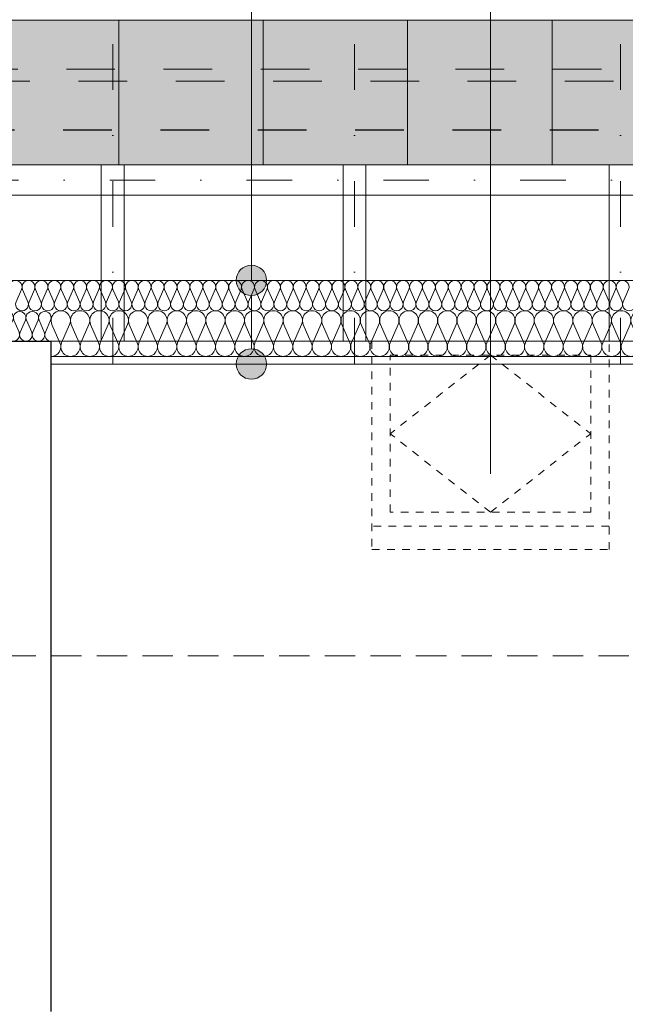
# Model space of a CAD drawing. Extents: x -613240 to -325500, y -25863 to 152403.
# Tile 215 of 254: x -419758 to -417766, y 106217 to 109455. Entities that reach past the tile are written whole.
import ezdxf

# ---------------------------------------------------------------- set-up
doc = ezdxf.new("R2010")
doc.units = 0
doc.header["$MEASUREMENT"] = 0
for name, pattern in [('Dot & Dashed', [450, 150, -150, 0, -150]), ('Hidden Line', [50, 25, -25]), ('Krawędzie ukryte', [150, 100, -50]), ('Przerywana', [320, 160, -160])]:
    doc.linetypes.add(name, pattern=pattern)
for name, color, linetype, lineweight, true_color in [('Arch dachowki_Nr_Pióra__81', 7, 'Continuous', 9, 0x6a6a6a), ('Arch ocieplenie_Nr_Pióra__44', 7, 'Continuous', 13, 0x029e21), ('Arch wykończenie_Nr_Pióra__3', 7, 'Continuous', 18, 0xff6600), ('Arch wykończenie_Nr_Pióra__4', 7, 'Continuous', 13, 0x029e21), ('arch wypelnienia_Nr_Pióra__2', 7, 'Continuous', 13, 0x7f7f7f), ('Inwent Izolacje_Nr_Pióra__44', 7, 'Continuous', 13, 0x029e21), ('INWENT KONST. DREWNIANA_Nr_Pióra__2', 7, 'Continuous', 13, 0x7f7f7f), ('INWENT.ŚCIANY_Nr_Pióra__2', 7, 'Continuous', 13, 0x7f7f7f)]:
    doc.layers.add(name, color=color, linetype=linetype, lineweight=lineweight, true_color=true_color)
for name, color, linetype in [('Arch ocieplenie', 7, 'Continuous'), ('Arch opisy', 7, 'Continuous'), ('Inwent Izolacje', 7, 'Continuous')]:
    doc.layers.add(name, color=color, linetype=linetype)
for name, color, linetype, lineweight in [('Arch okna_Nr_Pióra__41', 7, 'Continuous', 15), ('Arch opisy okien_Nr_Pióra__21', 7, 'Continuous', 9), ('Arch opisy_Nr_Pióra__21', 7, 'Continuous', 9), ('INWENT DACH_Nr_Pióra__21', 7, 'Continuous', 9), ('INWENT KONST. DREWNIANA_Nr_Pióra__21', 7, 'Continuous', 9), ('INWENT.ŚCIANY_Nr_Pióra__1', 7, 'Continuous', 25), ('INWENT.ŚCIANY_Nr_Pióra__21', 7, 'Continuous', 9), ('Istniejące stropy_Nr_Pióra__5', 7, 'Continuous', 13)]:
    doc.layers.add(name, color=color, linetype=linetype, lineweight=lineweight)

# ---------------------------------------------------------------- blocks, each defined once
blk = doc.blocks.new('Izolacja cieplna 14_219', base_point=(-419654.9, 108347.6))
at = {"layer": 'Arch ocieplenie_Nr_Pióra__44', "linetype": 'Continuous'}
for p, q in [((-419652.3, 108452.9), (-419625.8, 108392.3)), ((-419620.5, 108392.3), (-419594, 108452.9)), ((-419588.7, 108452.9), (-419562.3, 108392.3)), ((-419556.9, 108392.3), (-419530.5, 108452.9)), ((-419525.1, 108452.9), (-419498.7, 108392.3)), ((-419493.3, 108392.3), (-419466.9, 108452.9)), ((-419461.6, 108452.9), (-419435.1, 108392.3)), ((-419429.8, 108392.3), (-419403.3, 108452.9)), ((-419398, 108452.9), (-419371.5, 108392.3)), ((-419366.2, 108392.3), (-419339.8, 108452.9)), ((-419334.4, 108452.9), (-419308, 108392.3)), ((-419302.6, 108392.3), (-419276.2, 108452.9)), ((-419270.8, 108452.9), (-419244.4, 108392.3)), ((-419239.1, 108392.3), (-419212.6, 108452.9)), ((-419207.3, 108452.9), (-419180.8, 108392.3)), ((-419175.5, 108392.3), (-419149, 108452.9)), ((-419143.7, 108452.9), (-419117.3, 108392.3)), ((-419111.9, 108392.3), (-419085.5, 108452.9)), ((-419080.1, 108452.9), (-419053.7, 108392.3)), ((-419048.3, 108392.3), (-419021.9, 108452.9)), ((-419016.6, 108452.9), (-418990.1, 108392.3)), ((-418984.8, 108392.3), (-418958.3, 108452.9)), ((-418953, 108452.9), (-418926.5, 108392.3)), ((-418921.2, 108392.3), (-418894.8, 108452.9)), ((-418889.4, 108452.9), (-418863, 108392.3)), ((-418857.6, 108392.3), (-418831.2, 108452.9)), ((-418825.8, 108452.9), (-418799.4, 108392.3)), ((-418794.1, 108392.3), (-418767.6, 108452.9)), ((-418762.3, 108452.9), (-418735.8, 108392.3)), ((-418730.5, 108392.3), (-418704, 108452.9)), ((-418698.7, 108452.9), (-418672.3, 108392.3)), ((-418666.9, 108392.3), (-418640.5, 108452.9)), ((-418635.1, 108452.9), (-418608.7, 108392.3)), ((-418603.3, 108392.3), (-418576.9, 108452.9)), ((-418571.6, 108452.9), (-418545.1, 108392.3)), ((-418539.8, 108392.3), (-418513.3, 108452.9)), ((-418508, 108452.9), (-418481.5, 108392.3)), ((-418476.2, 108392.3), (-418449.8, 108452.9)), ((-418444.4, 108452.9), (-418418, 108392.3)), ((-418412.6, 108392.3), (-418386.2, 108452.9)), ((-418380.8, 108452.9), (-418354.4, 108392.3)), ((-418349.1, 108392.3), (-418322.6, 108452.9)), ((-418317.3, 108452.9), (-418290.8, 108392.3)), ((-418285.5, 108392.3), (-418259, 108452.9)), ((-418253.7, 108452.9), (-418227.3, 108392.3)), ((-418221.9, 108392.3), (-418195.5, 108452.9)), ((-418190.1, 108452.9), (-418163.7, 108392.3)), ((-418158.3, 108392.3), (-418131.9, 108452.9)), ((-418126.6, 108452.9), (-418100.1, 108392.3)), ((-418094.8, 108392.3), (-418068.3, 108452.9)), ((-418063, 108452.9), (-418036.5, 108392.3)), ((-418031.2, 108392.3), (-418004.8, 108452.9)), ((-417999.4, 108452.9), (-417973, 108392.3)), ((-417967.6, 108392.3), (-417941.2, 108452.9)), ((-417935.8, 108452.9), (-417909.4, 108392.3)), ((-417904.1, 108392.3), (-417877.6, 108452.9)), ((-417872.3, 108452.9), (-417845.8, 108392.3)), ((-417840.5, 108392.3), (-417814, 108452.9)), ((-417808.7, 108452.9), (-417782.3, 108392.3)), ((-417776.9, 108392.3), (-417750.5, 108452.9)), ((-417745.1, 108452.9), (-417718.7, 108392.3)), ((-417713.3, 108392.3), (-417686.9, 108452.9)), ((-417681.6, 108452.9), (-417655.1, 108392.3)), ((-417649.8, 108392.3), (-417623.3, 108452.9)), ((-417618, 108452.9), (-417591.5, 108392.3)), ((-417586.2, 108392.3), (-417559.8, 108452.9)), ((-417554.4, 108452.9), (-417528, 108392.3)), ((-417522.6, 108392.3), (-417496.2, 108452.9)), ((-417490.8, 108452.9), (-417464.4, 108392.3)), ((-417459.1, 108392.3), (-417432.6, 108452.9)), ((-417427.3, 108452.9), (-417400.8, 108392.3)), ((-417395.5, 108392.3), (-417369, 108452.9)), ((-417363.7, 108452.9), (-417337.3, 108392.3)), ((-417331.9, 108392.3), (-417305.5, 108452.9)), ((-417300.1, 108452.9), (-417273.7, 108392.3)), ((-417268.3, 108392.3), (-417241.9, 108452.9)), ((-417236.6, 108452.9), (-417210.1, 108392.3)), ((-417204.8, 108392.3), (-417178.3, 108452.9)), ((-417173, 108452.9), (-417146.5, 108392.3)), ((-417141.2, 108392.3), (-417114.8, 108452.9)), ((-417109.4, 108452.9), (-417083, 108392.3)), ((-417077.6, 108392.3), (-417051.2, 108452.9)), ((-417045.8, 108452.9), (-417019.4, 108392.3)), ((-417014.1, 108392.3), (-416987.6, 108452.9)), ((-416982.3, 108452.9), (-416955.8, 108392.3)), ((-416950.5, 108392.3), (-416924, 108452.9)), ((-416918.7, 108452.9), (-416892.3, 108392.3)), ((-416886.9, 108392.3), (-416860.5, 108452.9)), ((-416855.1, 108452.9), (-416828.7, 108392.3)), ((-416823.3, 108392.3), (-416796.9, 108452.9)), ((-416791.6, 108452.9), (-416765.1, 108392.3)), ((-416759.8, 108392.3), (-416733.3, 108452.9)), ((-416728, 108452.9), (-416701.5, 108392.3)), ((-416696.2, 108392.3), (-416669.8, 108452.9)), ((-416664.4, 108452.9), (-416638, 108392.3)), ((-416632.6, 108392.3), (-416606.2, 108452.9)), ((-416600.8, 108452.9), (-416574.4, 108392.3)), ((-416569.1, 108392.3), (-416542.6, 108452.9)), ((-416537.3, 108452.9), (-416510.8, 108392.3)), ((-416505.5, 108392.3), (-416479, 108452.9)), ((-416473.7, 108452.9), (-416447.3, 108392.3)), ((-416441.9, 108392.3), (-416415.5, 108452.9)), ((-416410.1, 108452.9), (-416383.7, 108392.3)), ((-416378.3, 108392.3), (-416351.9, 108452.9)), ((-416346.6, 108452.9), (-416320.1, 108392.3)), ((-416314.8, 108392.3), (-416288.3, 108452.9)), ((-416283, 108452.9), (-416256.5, 108392.3)), ((-416251.2, 108392.3), (-416224.8, 108452.9)), ((-416219.4, 108452.9), (-416193, 108392.3)), ((-416187.6, 108392.3), (-416161.2, 108452.9)), ((-416155.8, 108452.9), (-416129.4, 108392.3)), ((-416124.1, 108392.3), (-416097.6, 108452.9)), ((-416092.3, 108452.9), (-416065.8, 108392.3)), ((-416060.5, 108392.3), (-416034, 108452.9)), ((-416028.7, 108452.9), (-416002.3, 108392.3)), ((-415996.9, 108392.3), (-415970.5, 108452.9)), ((-415965.1, 108452.9), (-415938.7, 108392.3)), ((-415933.3, 108392.3), (-415906.9, 108452.9)), ((-415901.6, 108452.9), (-415875.1, 108392.3)), ((-415869.8, 108392.3), (-415843.3, 108452.9)), ((-415838, 108452.9), (-415811.5, 108392.3)), ((-415806.2, 108392.3), (-415779.8, 108452.9)), ((-415774.4, 108452.9), (-415748, 108392.3)), ((-415742.6, 108392.3), (-415716.2, 108452.9)), ((-415710.8, 108452.9), (-415684.4, 108392.3)), ((-415679.1, 108392.3), (-415652.6, 108452.9)), ((-415647.3, 108452.9), (-415620.8, 108392.3)), ((-415615.5, 108392.3), (-415589, 108452.9)), ((-415583.7, 108452.9), (-415557.3, 108392.3)), ((-415551.9, 108392.3), (-415525.5, 108452.9)), ((-415520.1, 108452.9), (-415493.7, 108392.3)), ((-415488.3, 108392.3), (-415461.9, 108452.9)), ((-415456.6, 108452.9), (-415430.1, 108392.3)), ((-415424.8, 108392.3), (-415398.3, 108452.9)), ((-415393, 108452.9), (-415366.5, 108392.3)), ((-415361.2, 108392.3), (-415334.8, 108452.9)), ((-415329.4, 108452.9), (-415303, 108392.3)), ((-415297.6, 108392.3), (-415271.2, 108452.9)), ((-415265.8, 108452.9), (-415239.4, 108392.3)), ((-415234.1, 108392.3), (-415207.6, 108452.9))]:
    blk.add_line(p, q, dxfattribs=at)
for centre, start_param, end_param in [((-419623.2, 108465.7), 4.299595, 8.266775), ((-419559.6, 108465.7), 4.299595, 8.266775), ((-419496, 108465.7), 4.299595, 8.266775), ((-419432.4, 108465.7), 4.299595, 8.266775), ((-419368.9, 108465.7), 4.299595, 8.266775), ((-419305.3, 108465.7), 4.299595, 8.266775), ((-419241.7, 108465.7), 4.299595, 8.266775), ((-419178.2, 108465.7), 4.299595, 8.266775), ((-419114.6, 108465.7), 4.299595, 8.266775), ((-419051, 108465.7), 4.299595, 8.266775), ((-418987.4, 108465.7), 4.299595, 8.266775), ((-418923.9, 108465.7), 4.299595, 8.266775), ((-418860.3, 108465.7), 4.299595, 8.266775), ((-418796.7, 108465.7), 4.299595, 8.266775), ((-418733.2, 108465.7), 4.299595, 8.266775), ((-418669.6, 108465.7), 4.299595, 8.266775), ((-418606, 108465.7), 4.299595, 8.266775), ((-418542.4, 108465.7), 4.299595, 8.266775), ((-418478.9, 108465.7), 4.299595, 8.266775), ((-418415.3, 108465.7), 4.299595, 8.266775), ((-418351.7, 108465.7), 4.299595, 8.266775), ((-418288.2, 108465.7), 4.299595, 8.266775), ((-418224.6, 108465.7), 4.299595, 8.266775), ((-418161, 108465.7), 4.299595, 8.266775), ((-418097.4, 108465.7), 4.299595, 8.266775), ((-418033.9, 108465.7), 4.299595, 8.266775), ((-417970.3, 108465.7), 4.299595, 8.266775), ((-417906.7, 108465.7), 4.299595, 8.266775), ((-417843.2, 108465.7), 4.299595, 8.266775), ((-417779.6, 108465.7), 4.299595, 8.266775), ((-417716, 108465.7), 4.299595, 8.266775), ((-417652.4, 108465.7), 4.299595, 8.266775), ((-417588.9, 108465.7), 4.299595, 8.266775), ((-417525.3, 108465.7), 4.299595, 8.266775), ((-417461.7, 108465.7), 4.299595, 8.266775), ((-417398.2, 108465.7), 4.299595, 8.266775), ((-417334.6, 108465.7), 4.299595, 8.266775), ((-417271, 108465.7), 4.299595, 8.266775), ((-417207.4, 108465.7), 4.299595, 8.266775), ((-417143.9, 108465.7), 4.299595, 8.266775), ((-417080.3, 108465.7), 4.299595, 8.266775), ((-417016.7, 108465.7), 4.299595, 8.266775), ((-416953.2, 108465.7), 4.299595, 8.266775), ((-416889.6, 108465.7), 4.299595, 8.266775), ((-416826, 108465.7), 4.299595, 8.266775), ((-416762.4, 108465.7), 4.299595, 8.266775), ((-416698.9, 108465.7), 4.299595, 8.266775), ((-416635.3, 108465.7), 4.299595, 8.266775), ((-416571.7, 108465.7), 4.299595, 8.266775), ((-416508.2, 108465.7), 4.299595, 8.266775), ((-416444.6, 108465.7), 4.299595, 8.266775), ((-416381, 108465.7), 4.299595, 8.266775), ((-416317.4, 108465.7), 4.299595, 8.266775), ((-416253.9, 108465.7), 4.299595, 8.266775), ((-416190.3, 108465.7), 4.299595, 8.266775), ((-416126.7, 108465.7), 4.299595, 8.266775), ((-416063.2, 108465.7), 4.299595, 8.266775), ((-415999.6, 108465.7), 4.299595, 8.266775), ((-415936, 108465.7), 4.299595, 8.266775), ((-415872.4, 108465.7), 4.299595, 8.266775), ((-415808.9, 108465.7), 4.299595, 8.266775), ((-415745.3, 108465.7), 4.299595, 8.266775), ((-415681.7, 108465.7), 4.299595, 8.266775), ((-415618.2, 108465.7), 4.299595, 8.266775), ((-415554.6, 108465.7), 4.299595, 8.266775), ((-415491, 108465.7), 4.299595, 8.266775), ((-415427.4, 108465.7), 4.299595, 8.266775), ((-415363.9, 108465.7), 4.299595, 8.266775), ((-415300.3, 108465.7), 4.299595, 8.266775), ((-415236.7, 108465.7), 4.299595, 8.266775), ((-419654.9, 108379.5), 3.141593, 5.125182), ((-419591.4, 108379.5), 1.158004, 5.125183), ((-419527.8, 108379.5), 1.158004, 5.125183), ((-419464.2, 108379.5), 1.158004, 5.125183), ((-419400.7, 108379.5), 1.158004, 5.125183), ((-419337.1, 108379.5), 1.158004, 5.125183), ((-419273.5, 108379.5), 1.158004, 5.125183), ((-419209.9, 108379.5), 1.158004, 5.125183), ((-419146.4, 108379.5), 1.158004, 5.125183), ((-419082.8, 108379.5), 1.158004, 5.125183), ((-419019.2, 108379.5), 1.158004, 5.125183), ((-418955.7, 108379.5), 1.158004, 5.125183), ((-418892.1, 108379.5), 1.158004, 5.125183), ((-418828.5, 108379.5), 1.158004, 5.125183), ((-418764.9, 108379.5), 1.158004, 5.125183), ((-418701.4, 108379.5), 1.158004, 5.125183), ((-418637.8, 108379.5), 1.158004, 5.125183), ((-418574.2, 108379.5), 1.158004, 5.125183), ((-418510.7, 108379.5), 1.158004, 5.125183), ((-418447.1, 108379.5), 1.158004, 5.125183), ((-418383.5, 108379.5), 1.158004, 5.125183), ((-418319.9, 108379.5), 1.158004, 5.125183), ((-418256.4, 108379.5), 1.158004, 5.125183), ((-418192.8, 108379.5), 1.158004, 5.125183), ((-418129.2, 108379.5), 1.158004, 5.125183), ((-418065.7, 108379.5), 1.158004, 5.125183), ((-418002.1, 108379.5), 1.158004, 5.125183), ((-417938.5, 108379.5), 1.158004, 5.125183), ((-417874.9, 108379.5), 1.158004, 5.125183), ((-417811.4, 108379.5), 1.158004, 5.125183), ((-417747.8, 108379.5), 1.158004, 5.125183), ((-417684.2, 108379.5), 1.158004, 5.125183), ((-417620.7, 108379.5), 1.158004, 5.125183), ((-417557.1, 108379.5), 1.158004, 5.125183), ((-417493.5, 108379.5), 1.158004, 5.125183), ((-417429.9, 108379.5), 1.158004, 5.125183), ((-417366.4, 108379.5), 1.158004, 5.125183), ((-417302.8, 108379.5), 1.158004, 5.125183), ((-417239.2, 108379.5), 1.158004, 5.125183), ((-417175.7, 108379.5), 1.158004, 5.125183), ((-417112.1, 108379.5), 1.158004, 5.125183), ((-417048.5, 108379.5), 1.158004, 5.125183), ((-416984.9, 108379.5), 1.158004, 5.125183), ((-416921.4, 108379.5), 1.158004, 5.125183), ((-416857.8, 108379.5), 1.158004, 5.125183), ((-416794.2, 108379.5), 1.158004, 5.125183), ((-416730.7, 108379.5), 1.158004, 5.125183), ((-416667.1, 108379.5), 1.158004, 5.125183), ((-416603.5, 108379.5), 1.158004, 5.125183), ((-416539.9, 108379.5), 1.158004, 5.125183), ((-416476.4, 108379.5), 1.158004, 5.125183), ((-416412.8, 108379.5), 1.158004, 5.125183), ((-416349.2, 108379.5), 1.158004, 5.125183), ((-416285.7, 108379.5), 1.158004, 5.125183), ((-416222.1, 108379.5), 1.158004, 5.125183), ((-416158.5, 108379.5), 1.158004, 5.125183), ((-416094.9, 108379.5), 1.158004, 5.125183), ((-416031.4, 108379.5), 1.158004, 5.125183), ((-415967.8, 108379.5), 1.158004, 5.125183), ((-415904.2, 108379.5), 1.158004, 5.125183), ((-415840.7, 108379.5), 1.158004, 5.125183), ((-415777.1, 108379.5), 1.158004, 5.125183), ((-415713.5, 108379.5), 1.158004, 5.125183), ((-415649.9, 108379.5), 1.158004, 5.125183), ((-415586.4, 108379.5), 1.158004, 5.125183), ((-415522.8, 108379.5), 1.158004, 5.125183), ((-415459.2, 108379.5), 1.158004, 5.125183), ((-415395.7, 108379.5), 1.158004, 5.125183), ((-415332.1, 108379.5), 1.158004, 5.125183), ((-415268.5, 108379.5), 1.158004, 5.125183), ((-415204.9, 108379.5), 1.158004, 3.141593)]:
    blk.add_ellipse(centre, major_axis=(0, 31.9), ratio=0.996364, start_param=start_param, end_param=end_param, dxfattribs=at)
blk = doc.blocks.new('Izolacja cieplna 14_220', base_point=(-421534.9, 108497.6))
at = {"layer": 'Arch ocieplenie_Nr_Pióra__44', "linetype": 'Continuous'}
for p, q in [((-419770.1, 108527.4), (-419752.4, 108567.8)), ((-419748.9, 108567.8), (-419731.2, 108527.4)), ((-419727.6, 108527.4), (-419710, 108567.8)), ((-419706.4, 108567.8), (-419688.7, 108527.4)), ((-419685.1, 108527.4), (-419667.5, 108567.8)), ((-419663.9, 108567.8), (-419646.2, 108527.4)), ((-419642.7, 108527.4), (-419625, 108567.8)), ((-419621.4, 108567.8), (-419603.7, 108527.4)), ((-419600.2, 108527.4), (-419582.5, 108567.8)), ((-419578.9, 108567.8), (-419561.3, 108527.4)), ((-419557.7, 108527.4), (-419540, 108567.8)), ((-419536.5, 108567.8), (-419518.8, 108527.4)), ((-419515.2, 108527.4), (-419497.5, 108567.8)), ((-419494, 108567.8), (-419476.3, 108527.4)), ((-419472.7, 108527.4), (-419455.1, 108567.8)), ((-419451.5, 108567.8), (-419433.8, 108527.4)), ((-419430.2, 108527.4), (-419412.6, 108567.8)), ((-419409, 108567.8), (-419391.3, 108527.4)), ((-419387.8, 108527.4), (-419370.1, 108567.8)), ((-419366.5, 108567.8), (-419348.8, 108527.4)), ((-419345.3, 108527.4), (-419327.6, 108567.8)), ((-419324, 108567.8), (-419306.4, 108527.4)), ((-419302.8, 108527.4), (-419285.1, 108567.8)), ((-419281.6, 108567.8), (-419263.9, 108527.4)), ((-419260.3, 108527.4), (-419242.6, 108567.8)), ((-419239.1, 108567.8), (-419221.4, 108527.4)), ((-419217.8, 108527.4), (-419200.2, 108567.8)), ((-419196.6, 108567.8), (-419178.9, 108527.4)), ((-419175.3, 108527.4), (-419157.7, 108567.8)), ((-419154.1, 108567.8), (-419136.4, 108527.4)), ((-419132.9, 108527.4), (-419115.2, 108567.8)), ((-419111.6, 108567.8), (-419093.9, 108527.4)), ((-419090.4, 108527.4), (-419072.7, 108567.8)), ((-419069.1, 108567.8), (-419051.5, 108527.4)), ((-419047.9, 108527.4), (-419030.2, 108567.8)), ((-419026.7, 108567.8), (-419009, 108527.4)), ((-419005.4, 108527.4), (-418987.7, 108567.8)), ((-418984.2, 108567.8), (-418966.5, 108527.4)), ((-418962.9, 108527.4), (-418945.3, 108567.8)), ((-418941.7, 108567.8), (-418924, 108527.4)), ((-418920.4, 108527.4), (-418902.8, 108567.8)), ((-418899.2, 108567.8), (-418881.5, 108527.4)), ((-418878, 108527.4), (-418860.3, 108567.8)), ((-418856.7, 108567.8), (-418839, 108527.4)), ((-418835.5, 108527.4), (-418817.8, 108567.8)), ((-418814.2, 108567.8), (-418796.6, 108527.4)), ((-418793, 108527.4), (-418775.3, 108567.8)), ((-418771.8, 108567.8), (-418754.1, 108527.4)), ((-418750.5, 108527.4), (-418732.8, 108567.8)), ((-418729.3, 108567.8), (-418711.6, 108527.4)), ((-418708, 108527.4), (-418690.4, 108567.8)), ((-418686.8, 108567.8), (-418669.1, 108527.4)), ((-418665.5, 108527.4), (-418647.9, 108567.8)), ((-418644.3, 108567.8), (-418626.6, 108527.4)), ((-418623.1, 108527.4), (-418605.4, 108567.8)), ((-418601.8, 108567.8), (-418584.1, 108527.4)), ((-418580.6, 108527.4), (-418562.9, 108567.8)), ((-418559.3, 108567.8), (-418541.7, 108527.4)), ((-418538.1, 108527.4), (-418520.4, 108567.8)), ((-418516.9, 108567.8), (-418499.2, 108527.4)), ((-418495.6, 108527.4), (-418477.9, 108567.8)), ((-418474.4, 108567.8), (-418456.7, 108527.4)), ((-418453.1, 108527.4), (-418435.5, 108567.8)), ((-418431.9, 108567.8), (-418414.2, 108527.4)), ((-418410.6, 108527.4), (-418393, 108567.8)), ((-418389.4, 108567.8), (-418371.7, 108527.4)), ((-418368.2, 108527.4), (-418350.5, 108567.8)), ((-418346.9, 108567.8), (-418329.2, 108527.4)), ((-418325.7, 108527.4), (-418308, 108567.8)), ((-418304.4, 108567.8), (-418286.8, 108527.4)), ((-418283.2, 108527.4), (-418265.5, 108567.8)), ((-418262, 108567.8), (-418244.3, 108527.4)), ((-418240.7, 108527.4), (-418223, 108567.8)), ((-418219.5, 108567.8), (-418201.8, 108527.4)), ((-418198.2, 108527.4), (-418180.6, 108567.8)), ((-418177, 108567.8), (-418159.3, 108527.4)), ((-418155.7, 108527.4), (-418138.1, 108567.8)), ((-418134.5, 108567.8), (-418116.8, 108527.4)), ((-418113.3, 108527.4), (-418095.6, 108567.8)), ((-418092, 108567.8), (-418074.3, 108527.4)), ((-418070.8, 108527.4), (-418053.1, 108567.8)), ((-418049.5, 108567.8), (-418031.9, 108527.4)), ((-418028.3, 108527.4), (-418010.6, 108567.8)), ((-418007.1, 108567.8), (-417989.4, 108527.4)), ((-417985.8, 108527.4), (-417968.1, 108567.8)), ((-417964.6, 108567.8), (-417946.9, 108527.4)), ((-417943.3, 108527.4), (-417925.7, 108567.8)), ((-417922.1, 108567.8), (-417904.4, 108527.4)), ((-417900.8, 108527.4), (-417883.2, 108567.8)), ((-417879.6, 108567.8), (-417861.9, 108527.4)), ((-417858.4, 108527.4), (-417840.7, 108567.8)), ((-417837.1, 108567.8), (-417819.4, 108527.4)), ((-417815.9, 108527.4), (-417798.2, 108567.8)), ((-417794.6, 108567.8), (-417777, 108527.4)), ((-417773.4, 108527.4), (-417755.7, 108567.8))]:
    blk.add_line(p, q, dxfattribs=at)
for centre, start_param, end_param in [((-419771.9, 108576.3), 4.299595, 8.266775), ((-419729.4, 108576.3), 4.299595, 8.266775), ((-419686.9, 108576.3), 4.299595, 8.266775), ((-419644.4, 108576.3), 4.299595, 8.266775), ((-419602, 108576.3), 4.299595, 8.266775), ((-419559.5, 108576.3), 4.299595, 8.266775), ((-419517, 108576.3), 4.299595, 8.266775), ((-419474.5, 108576.3), 4.299595, 8.266775), ((-419432, 108576.3), 4.299595, 8.266775), ((-419389.5, 108576.3), 4.299595, 8.266775), ((-419347.1, 108576.3), 4.299595, 8.266775), ((-419304.6, 108576.3), 4.299595, 8.266775), ((-419262.1, 108576.3), 4.299595, 8.266775), ((-419219.6, 108576.3), 4.299595, 8.266775), ((-419177.1, 108576.3), 4.299595, 8.266775), ((-419134.6, 108576.3), 4.299595, 8.266775), ((-419092.2, 108576.3), 4.299595, 8.266775), ((-419049.7, 108576.3), 4.299595, 8.266775), ((-419007.2, 108576.3), 4.299595, 8.266775), ((-418964.7, 108576.3), 4.299595, 8.266775), ((-418922.2, 108576.3), 4.299595, 8.266775), ((-418879.7, 108576.3), 4.299595, 8.266775), ((-418837.3, 108576.3), 4.299595, 8.266775), ((-418794.8, 108576.3), 4.299595, 8.266775), ((-418752.3, 108576.3), 4.299595, 8.266775), ((-418709.8, 108576.3), 4.299595, 8.266775), ((-418667.3, 108576.3), 4.299595, 8.266775), ((-418624.8, 108576.3), 4.299595, 8.266775), ((-418582.4, 108576.3), 4.299595, 8.266775), ((-418539.9, 108576.3), 4.299595, 8.266775), ((-418497.4, 108576.3), 4.299595, 8.266775), ((-418454.9, 108576.3), 4.299595, 8.266775), ((-418412.4, 108576.3), 4.299595, 8.266775), ((-418369.9, 108576.3), 4.299595, 8.266775), ((-418327.5, 108576.3), 4.299595, 8.266775), ((-418285, 108576.3), 4.299595, 8.266775), ((-418242.5, 108576.3), 4.299595, 8.266775), ((-418200, 108576.3), 4.299595, 8.266775), ((-418157.5, 108576.3), 4.299595, 8.266775), ((-418115, 108576.3), 4.299595, 8.266775), ((-418072.6, 108576.3), 4.299595, 8.266775), ((-418030.1, 108576.3), 4.299595, 8.266775), ((-417987.6, 108576.3), 4.299595, 8.266775), ((-417945.1, 108576.3), 4.299595, 8.266775), ((-417902.6, 108576.3), 4.299595, 8.266775), ((-417860.1, 108576.3), 4.299595, 8.266775), ((-417817.7, 108576.3), 4.299595, 8.266775), ((-417775.2, 108576.3), 4.299595, 8.266775), ((-419750.7, 108518.9), 1.158004, 5.125183), ((-419708.2, 108518.9), 1.158004, 5.125183), ((-419665.7, 108518.9), 1.158004, 5.125183), ((-419623.2, 108518.9), 1.158004, 5.125183), ((-419580.7, 108518.9), 1.158004, 5.125183), ((-419538.2, 108518.9), 1.158004, 5.125183), ((-419495.8, 108518.9), 1.158004, 5.125183), ((-419453.3, 108518.9), 1.158004, 5.125183), ((-419410.8, 108518.9), 1.158004, 5.125183), ((-419368.3, 108518.9), 1.158004, 5.125183), ((-419325.8, 108518.9), 1.158004, 5.125183), ((-419283.3, 108518.9), 1.158004, 5.125183), ((-419240.9, 108518.9), 1.158004, 5.125183), ((-419198.4, 108518.9), 1.158004, 5.125183), ((-419155.9, 108518.9), 1.158004, 5.125183), ((-419113.4, 108518.9), 1.158004, 5.125183), ((-419070.9, 108518.9), 1.158004, 5.125183), ((-419028.4, 108518.9), 1.158004, 5.125183), ((-418986, 108518.9), 1.158004, 5.125183), ((-418943.5, 108518.9), 1.158004, 5.125183), ((-418901, 108518.9), 1.158004, 5.125183), ((-418858.5, 108518.9), 1.158004, 5.125183), ((-418816, 108518.9), 1.158004, 5.125183), ((-418773.5, 108518.9), 1.158004, 5.125183), ((-418731.1, 108518.9), 1.158004, 5.125183), ((-418688.6, 108518.9), 1.158004, 5.125183), ((-418646.1, 108518.9), 1.158004, 5.125183), ((-418603.6, 108518.9), 1.158004, 5.125183), ((-418561.1, 108518.9), 1.158004, 5.125183), ((-418518.6, 108518.9), 1.158004, 5.125183), ((-418476.2, 108518.9), 1.158004, 5.125183), ((-418433.7, 108518.9), 1.158004, 5.125183), ((-418391.2, 108518.9), 1.158004, 5.125183), ((-418348.7, 108518.9), 1.158004, 5.125183), ((-418306.2, 108518.9), 1.158004, 5.125183), ((-418263.7, 108518.9), 1.158004, 5.125183), ((-418221.3, 108518.9), 1.158004, 5.125183), ((-418178.8, 108518.9), 1.158004, 5.125183), ((-418136.3, 108518.9), 1.158004, 5.125183), ((-418093.8, 108518.9), 1.158004, 5.125183), ((-418051.3, 108518.9), 1.158004, 5.125183), ((-418008.8, 108518.9), 1.158004, 5.125183), ((-417966.4, 108518.9), 1.158004, 5.125183), ((-417923.9, 108518.9), 1.158004, 5.125183), ((-417881.4, 108518.9), 1.158004, 5.125183), ((-417838.9, 108518.9), 1.158004, 5.125183), ((-417796.4, 108518.9), 1.158004, 5.125183), ((-417753.9, 108518.9), 1.158004, 5.125183)]:
    blk.add_ellipse(centre, major_axis=(0, 21.3), ratio=0.998768, start_param=start_param, end_param=end_param, dxfattribs=at)
blk = doc.blocks.new('Izolacja cieplna 14_353', base_point=(-419944.9, 108397.6))
at = {"layer": 'Inwent Izolacje_Nr_Pióra__44', "linetype": 'Continuous'}
for p, q in [((-419943.2, 108466.5), (-419926, 108426.9)), ((-419922.5, 108426.9), (-419905.3, 108466.5)), ((-419901.8, 108466.5), (-419884.5, 108426.9)), ((-419881.1, 108426.9), (-419863.8, 108466.5)), ((-419860.3, 108466.5), (-419843.1, 108426.9)), ((-419839.6, 108426.9), (-419822.4, 108466.5)), ((-419818.9, 108466.5), (-419801.7, 108426.9)), ((-419798.2, 108426.9), (-419781, 108466.5)), ((-419777.5, 108466.5), (-419760.3, 108426.9)), ((-419756.8, 108426.9), (-419739.5, 108466.5)), ((-419736.1, 108466.5), (-419718.8, 108426.9)), ((-419715.4, 108426.9), (-419698.1, 108466.5)), ((-419694.6, 108466.5), (-419677.4, 108426.9)), ((-419673.9, 108426.9), (-419656.7, 108466.5))]:
    blk.add_line(p, q, dxfattribs=at)
for centre, start_param, end_param in [((-419924.2, 108474.9), 4.299595, 8.266775), ((-419882.8, 108474.9), 4.299595, 8.266775), ((-419841.4, 108474.9), 4.299595, 8.266775), ((-419799.9, 108474.9), 4.299595, 8.266775), ((-419758.5, 108474.9), 4.299595, 8.266775), ((-419717.1, 108474.9), 4.299595, 8.266775), ((-419675.7, 108474.9), 4.299595, 8.266775), ((-419944.9, 108418.5), 3.141593, 5.125182), ((-419903.5, 108418.5), 1.158004, 5.125183), ((-419862.1, 108418.5), 1.158004, 5.125183), ((-419820.7, 108418.5), 1.158004, 5.125183), ((-419779.2, 108418.5), 1.158004, 5.125183), ((-419737.8, 108418.5), 1.158004, 5.125183), ((-419696.4, 108418.5), 1.158004, 5.125183), ((-419654.9, 108418.5), 1.158004, 3.141593)]:
    blk.add_ellipse(centre, major_axis=(0, 20.9), ratio=0.992431, start_param=start_param, end_param=end_param, dxfattribs=at)
blk = doc.blocks.new('Linia_176', base_point=(-418996.2, 108597.6))
at = {"layer": 'Arch opisy_Nr_Pióra__21', "linetype": 'Continuous'}
blk.add_line((-418996.2, 108597.6), (-418996.2, 109871.8), dxfattribs=at)
blk.add_circle((-418996.2, 110171.8), 300, dxfattribs=at)
blk = doc.blocks.new('Linia_177', base_point=(-418996.2, 108322.6))
at = {"layer": 'Arch opisy_Nr_Pióra__21', "linetype": 'Continuous'}
for points in [[(-418946.2, 108597.6), (-418950, 108616.7), (-418960.8, 108633), (-418977, 108643.8), (-418996.2, 108647.6), (-419015.3, 108643.8), (-419031.5, 108633), (-419042.4, 108616.7), (-419046.2, 108597.6), (-419042.4, 108578.5), (-419031.5, 108562.3), (-419015.3, 108551.4), (-418996.2, 108547.6), (-418977, 108551.4), (-418960.8, 108562.3), (-418950, 108578.5)], [(-418946.2, 108322.6), (-418950, 108341.7), (-418960.8, 108358), (-418977, 108368.8), (-418996.2, 108372.6), (-419015.3, 108368.8), (-419031.5, 108358), (-419042.4, 108341.7), (-419046.2, 108322.6), (-419042.4, 108303.5), (-419031.5, 108287.3), (-419015.3, 108276.4), (-418996.2, 108272.6), (-418977, 108276.4), (-418960.8, 108287.3), (-418950, 108303.5)]]:
    blk.add_hatch(color=256, dxfattribs=at).paths.add_polyline_path(points, flags=0)
blk.add_line((-418996.2, 108372.6), (-418996.2, 108547.6), dxfattribs=at)
for centre in [(-418996.2, 108597.6), (-418996.2, 108322.6)]:
    blk.add_circle(centre, 50, dxfattribs=at)

msp = doc.modelspace()

# ---------------------------------------------------------------- hatches: boundary and pattern name
at = {"layer": 'arch wypelnienia_Nr_Pióra__2', "linetype": 'Continuous', "lineweight": 0, "true_color": 0x3f3f3f}
msp.add_hatch(color=250, dxfattribs=at).paths.add_polyline_path([(-414324.9, 108977.6), (-430714.9, 108977.6), (-430714.9, 109453.8), (-414324.9, 109453.8)], flags=0)

# ---------------------------------------------------------------- linework, layer by layer
at = {"layer": 'Arch dachowki_Nr_Pióra__81', "linetype": 'Continuous'}
for p, q in [((-419432.4, 108977.6), (-419432.4, 109453.8)), ((-418957.4, 108977.6), (-418957.4, 109453.8)), ((-418482.4, 108977.6), (-418482.4, 109453.8)), ((-418007.4, 108977.6), (-418007.4, 109453.8))]:
    msp.add_line(p, q, dxfattribs=at)
at = {"layer": 'Arch okna_Nr_Pióra__41', "linetype": 'Hidden Line'}
for p, q in [((-417819.9, 108397.6), (-418599.9, 108397.6)), ((-418599.9, 108397.6), (-418599.9, 107712.1)), ((-417819.9, 107712.1), (-417819.9, 108397.6)), ((-418539.9, 107835.2), (-418539.9, 108351.6)), ((-418539.9, 108351.6), (-417879.9, 108351.6)), ((-418209.9, 108351.6), (-418539.9, 108093.4)), ((-418209.9, 108351.6), (-417879.9, 108093.4)), ((-417879.9, 108351.6), (-417879.9, 107835.2)), ((-418209.9, 107835.2), (-418539.9, 108093.4)), ((-418209.9, 107835.2), (-417879.9, 108093.4)), ((-417879.9, 107835.2), (-418539.9, 107835.2)), ((-417819.9, 107789.3), (-418599.9, 107789.3)), ((-418599.9, 107712.1), (-417819.9, 107712.1))]:
    msp.add_line(p, q, dxfattribs=at)
at = {"layer": 'Arch opisy okien_Nr_Pióra__21', "linetype": 'Continuous'}
msp.add_line((-418209.9, 107961.2), (-418209.9, 110492.6), dxfattribs=at)
at = {"layer": 'Arch wykończenie_Nr_Pióra__3', "linetype": 'Przerywana'}
msp.add_line((-430484.9, 109292.6), (-414514.9, 109292.6), dxfattribs=at)
at = {"layer": 'Arch wykończenie_Nr_Pióra__4', "linetype": 'Continuous'}
msp.add_line((-415254.9, 108597.6), (-421534.9, 108597.6), dxfattribs=at)
at = {"layer": 'INWENT DACH_Nr_Pióra__21', "linetype": 'Continuous'}
msp.add_line((-414324.9, 109453.8), (-430714.9, 109453.8), dxfattribs=at)
at = {"layer": 'INWENT KONST. DREWNIANA_Nr_Pióra__2', "linetype": 'Continuous'}
for p, q in [((-419489.9, 108977.6), (-419489.9, 108397.6)), ((-419414.9, 108977.6), (-419414.9, 108397.6)), ((-418694.9, 108977.6), (-418694.9, 108397.6)), ((-418619.9, 108977.6), (-418619.9, 108397.6)), ((-417819.9, 108977.6), (-417819.9, 108397.6))]:
    msp.add_line(p, q, dxfattribs=at)
at = {"layer": 'INWENT KONST. DREWNIANA_Nr_Pióra__21', "linetype": 'Dot & Dashed'}
for p, q in [((-419452.4, 109374.2), (-419452.4, 108322.6)), ((-418657.4, 109374.2), (-418657.4, 108322.6)), ((-417782.4, 109374.2), (-417782.4, 108322.6)), ((-430714.9, 108927.6), (-414324.9, 108927.6)), ((-430714.9, 108927.6), (-414324.9, 108927.6))]:
    msp.add_line(p, q, dxfattribs=at)
at = {"layer": 'INWENT KONST. DREWNIANA_Nr_Pióra__21', "linetype": 'Continuous'}
for p, q in [((-414324.9, 108977.6), (-430714.9, 108977.6)), ((-414324.9, 108877.6), (-430714.9, 108877.6))]:
    msp.add_line(p, q, dxfattribs=at)
at = {"layer": 'INWENT.ŚCIANY_Nr_Pióra__1', "linetype": 'Przerywana'}
msp.add_line((-429854.9, 109092.6), (-415204.9, 109092.6), dxfattribs=at)
at = {"layer": 'INWENT.ŚCIANY_Nr_Pióra__1', "linetype": 'Continuous'}
for p in [(-419944.9, 108397.6), (-419654.9, 106192.6)]:
    msp.add_line(p, (-419654.9, 108397.6), dxfattribs=at)
at = {"layer": 'INWENT.ŚCIANY_Nr_Pióra__2', "linetype": 'Przerywana'}
msp.add_line((-430444.9, 109252.6), (-414594.9, 109252.6), dxfattribs=at)
at = {"layer": 'INWENT.ŚCIANY_Nr_Pióra__21', "linetype": 'Continuous'}
for p, q in [((-419654.9, 108397.6), (-415204.9, 108397.6)), ((-419654.9, 108347.6), (-415204.9, 108347.6)), ((-419654.9, 108322.6), (-415204.9, 108322.6))]:
    msp.add_line(p, q, dxfattribs=at)
at = {"layer": 'Istniejące stropy_Nr_Pióra__5', "linetype": 'Krawędzie ukryte'}
msp.add_line((-415204.9, 107362.6), (-421714.9, 107362.6), dxfattribs=at)

# ---------------------------------------------------------------- block references
at = {"layer": 'Arch ocieplenie', "color": 104, "linetype": 'Continuous', "lineweight": 13, "true_color": 0x029e21}
for name, p in [('Izolacja cieplna 14_220', (-421534.9, 108497.6)), ('Izolacja cieplna 14_219', (-419654.9, 108347.6))]:
    msp.add_blockref(name, p, dxfattribs=at)
at = {"layer": 'Arch opisy', "linetype": 'Continuous'}
for name, p in [('Linia_176', (-418996.2, 108597.6)), ('Linia_177', (-418996.2, 108322.6))]:
    msp.add_blockref(name, p, dxfattribs=at)
at = {"layer": 'Inwent Izolacje', "color": 104, "linetype": 'Continuous', "lineweight": 13, "true_color": 0x029e21}
msp.add_blockref('Izolacja cieplna 14_353', (-419944.9, 108397.6), dxfattribs=at)

doc.saveas('drawing.dxf')
